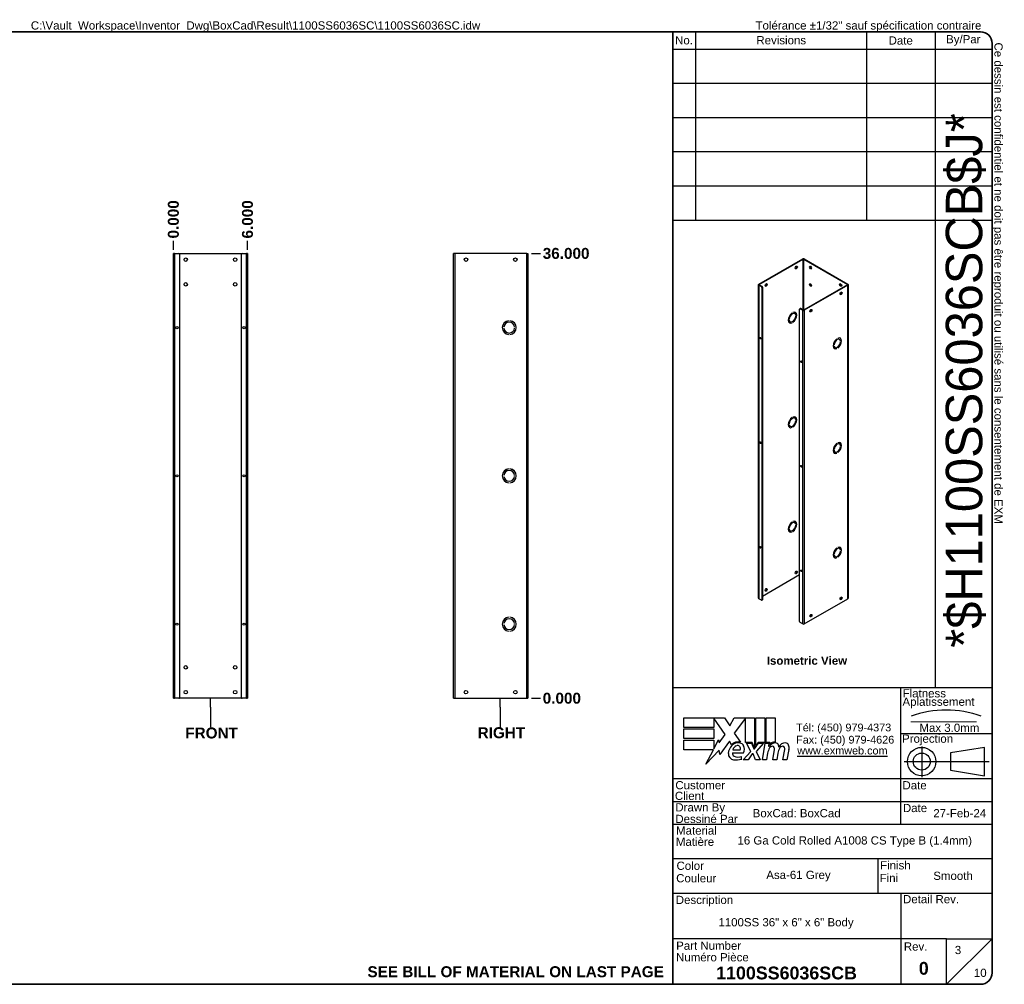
# Model space of a CAD drawing. Header units: inches. Extents: x 2 to 143, y 2 to 93.
# Tile 2 of 2: x 50 to 143, y 2 to 93. Entities that reach past the tile are written whole.
import ezdxf
from ezdxf.enums import TextEntityAlignment as Align

# ---------------------------------------------------------------- set-up
doc = ezdxf.new("R2010")
doc.units = ezdxf.units.IN
doc.header["$LTSCALE"] = 8.561686
doc.header["$MEASUREMENT"] = 0
doc.linetypes.add('CHAIN', pattern=[0.7087, 0.4724, -0.0591, 0.1181, -0.0591])
doc.linetypes.add('DASHED', pattern=[0.2067, 0.1654, -0.0413])
doc.layers.get('0').update_dxf_attribs({"lineweight": 25})
for name, color, linetype, lineweight in [('Centerline(ANSI)', 7, 'Continuous', 25), ('Dimensions(ANSI)', 7, 'Continuous', 25), ('Sketch Geometry(ANSI)', 7, 'Continuous', 25), ('Symbols(ANSI)', 7, 'Continuous', 25), ('Visible Edges(ANSI)', 7, 'Continuous', 25), ('Visible Tangent Edges(ANSI)', 7, 'Continuous', 25)]:
    doc.layers.add(name, color=color, linetype=linetype, lineweight=lineweight)
doc.styles.add('Current-ANSI', font='arial.ttf')
doc.styles.add('Dimension-ANSI', font='arialbd.ttf')
doc.styles.add('Text Style44', font='arialbd.ttf')
doc.styles.add('Text Style83', font='FRE3OF9X.TTF')
doc.dimstyles.new('INCH-ANSI', dxfattribs={"dimscale": 8.561686, "dimtxt": 0.12, "dimasz": 0.098425, "dimexe": 0.04, "dimexo": 0.04, "dimgap": 0.031496, "dimtad": 0, "dimtih": 1, "dimtoh": 1, "dimdec": 3, "dimrnd": 1e-08, "dimzin": 0, "dimdsep": 46, "dimtxsty": 'Dimension-ANSI', "dimcen": 0.09, "dimdle": 0.312, "dimclrd": 179, "dimclre": 179, "dimclrt": 7, "dimadec": 1, "dimazin": 0, "dimtfac": 1, "dimtdec": 3, "dimtofl": 0, "dimtmove": 0, "dimatfit": 3, "dimfxl": 1, "dimtolj": 1, "dimtzin": 4, "dimlwd": 25, "dimlwe": 25, "dimarcsym": 0})
doc.dimstyles.new('INCH-ANSI-VERTICAL', dxfattribs={"dimscale": 8.561686, "dimtxt": 0.12, "dimasz": 0.098425, "dimexe": 0.04, "dimexo": 0.04, "dimgap": 0.031496, "dimtad": 0, "dimtih": 1, "dimtoh": 1, "dimdec": 3, "dimrnd": 1e-08, "dimzin": 0, "dimdsep": 46, "dimtxsty": 'Dimension-ANSI', "dimcen": 0.09, "dimdle": 0.312, "dimclrd": 179, "dimclre": 179, "dimclrt": 7, "dimadec": 1, "dimazin": 0, "dimtfac": 1, "dimtdec": 3, "dimtofl": 0, "dimtmove": 0, "dimatfit": 3, "dimfxl": 1, "dimtolj": 1, "dimtzin": 4, "dimlwd": 25, "dimlwe": 25, "dimarcsym": 0})

# ---------------------------------------------------------------- blocks, each defined once
blk = doc.blocks.new('Title Blocks EXM - ANSI B')
for p, q in [((13.372, 3.063), (13.372, 3.17)), ((13.372, 3.17), (13.818, 3.17)), ((13.824, 2.989), (13.701, 3.168)), ((13.701, 3.168), (13.701, 3.063)), ((13.818, 3.17), (13.877, 3.083)), ((13.877, 3.083), (13.923, 3.17)), ((13.923, 3.17), (14.146, 3.17)), ((14.046, 3.166), (13.924, 3.002)), ((14.046, 2.9), (14.046, 3.166)), ((14.146, 3.17), (14.146, 2.842)), ((14.16, 3.17), (14.259, 3.17)), ((14.16, 2.866), (14.16, 3.17)), ((14.259, 3.17), (14.259, 2.9)), ((14.273, 3.17), (14.372, 3.17)), ((14.273, 2.9), (14.273, 3.17)), ((14.372, 3.17), (14.372, 2.905)), ((13.701, 3.063), (13.372, 3.063)), ((13.372, 3.049), (13.701, 3.049)), ((13.372, 2.942), (13.372, 3.049)), ((13.701, 3.049), (13.701, 2.942)), ((13.701, 2.942), (13.372, 2.942)), ((13.372, 2.82), (13.372, 2.927)), ((13.372, 2.927), (13.701, 2.927)), ((13.701, 2.831), (13.752, 2.929)), ((13.701, 2.927), (13.701, 2.831)), ((13.752, 2.929), (13.758, 2.895)), ((13.758, 2.895), (13.824, 2.989)), ((13.924, 3.002), (13.993, 2.903)), ((13.695, 2.82), (13.372, 2.82)), ((13.612, 2.661), (13.695, 2.82)), ((13.758, 2.815), (13.612, 2.661)), ((13.765, 2.768), (13.758, 2.815)), ((13.87, 2.914), (13.765, 2.768)), ((13.893, 2.876), (13.87, 2.914)), ((13.91, 2.818), (13.99, 2.818)), ((14.121, 2.9), (14.046, 2.9)), ((14.059, 2.891), (14.113, 2.891)), ((14.105, 2.802), (14.059, 2.891)), ((14.113, 2.891), (14.139, 2.83)), ((14.146, 2.842), (14.121, 2.9)), ((14.139, 2.83), (14.146, 2.83)), ((14.146, 2.83), (14.19, 2.891)), ((14.185, 2.9), (14.16, 2.866)), ((14.245, 2.891), (14.164, 2.803)), ((14.259, 2.9), (14.185, 2.9)), ((14.19, 2.891), (14.245, 2.891)), ((14.232, 2.709), (14.264, 2.891)), ((14.264, 2.891), (14.302, 2.891)), ((14.314, 2.9), (14.273, 2.9)), ((14.302, 2.891), (14.299, 2.859)), ((14.299, 2.859), (14.309, 2.859)), ((14.312, 2.88), (14.314, 2.9)), ((14.345, 2.709), (14.365, 2.824)), ((14.457, 2.709), (14.477, 2.824)), ((14.523, 2.823), (14.501, 2.709)), ((13.905, 2.788), (14.027, 2.788)), ((14.005, 2.718), (14.005, 2.748)), ((14.023, 2.709), (14.105, 2.802)), ((14.077, 2.709), (14.023, 2.709)), ((14.122, 2.774), (14.077, 2.709)), ((14.13, 2.774), (14.122, 2.774)), ((14.155, 2.709), (14.13, 2.774)), ((14.209, 2.709), (14.155, 2.709)), ((14.164, 2.803), (14.209, 2.709)), ((14.276, 2.709), (14.232, 2.709)), ((14.289, 2.784), (14.276, 2.709)), ((14.389, 2.709), (14.345, 2.709)), ((14.402, 2.784), (14.389, 2.709)), ((14.501, 2.709), (14.457, 2.709))]:
    blk.add_line(p, q)
for centre, radius, start, end in [((13.991, 2.772), 0.133, 134.1684, 176.5646), ((13.968, 2.796), 0.11, 77.079, 133.1785), ((13.968, 2.796), 0.0996, 80.4085, 134.1684), ((13.965, 2.811), 0.056, 109.3797, 172.9975), ((13.959, 2.83), 0.0365, 51.1652, 109.3797), ((13.962, 2.833), 0.0318, 331.4547, 51.1652), ((13.981, 2.843), 0.0507, 23.8445, 85.0802), ((13.941, 2.826), 0.094, 336.1555, 23.8445), ((14.442, 2.757), 0.155, 147.5992, 170), ((14.376, 2.816), 0.08, 89.4776, 147.4114), ((14.346, 2.818), 0.042, 96.03, 147.5992), ((14.37, 2.825), 0.08, 88.7952, 136.5849), ((14.344, 2.839), 0.02, 23.5571, 96.03), ((14.325, 2.831), 0.041, 350, 23.5571), ((14.377, 2.862), 0.0338, 16.9928, 89.4776), ((14.555, 2.759), 0.155, 148.5584, 170.8257), ((14.317, 2.844), 0.096, 3.6169, 16.9928), ((14.486, 2.814), 0.0819, 89.6788, 153.9508), ((14.458, 2.818), 0.042, 96.1027, 147.6083), ((14.456, 2.839), 0.02, 23.5487, 96.1027), ((14.437, 2.831), 0.041, 349.9922, 23.5487), ((14.487, 2.861), 0.035, 18.4748, 89.6788), ((14.429, 2.842), 0.096, 349, 18.4748), ((13.925, 2.776), 0.0658, 176.5646, 261.5605), ((13.936, 2.779), 0.032, 163.5261, 244.6784), ((13.945, 2.911), 0.202, 261.5605, 287.3343), ((13.966, 2.842), 0.102, 244.6784, 292.5609)]:
    blk.add_arc(centre, radius, start, end)
at = {"layer": 'Centerline(ANSI)', "linetype": 'DASHED', "lineweight": 18, "ltscale": 0.507983}
blk.add_line((15.861, 3.128), (16.632, 3.128), dxfattribs=at)
at = {"layer": 'Centerline(ANSI)', "linetype": 'CHAIN', "ltscale": 0.185148}
blk.add_line((15.979, 2.855), (15.979, 2.521), dxfattribs=at)
at = {"layer": 'Centerline(ANSI)', "linetype": 'CHAIN', "ltscale": 0.437897}
blk.add_line((15.786, 2.691), (16.717, 2.691), dxfattribs=at)
at = {"layer": 'Sketch Geometry(ANSI)'}
for p, q in [((13.25, 10.687), (16.625, 10.687)), ((13.5, 10.687), (13.5, 8.625)), ((15.375, 10.687), (15.375, 8.625)), ((16.125, 10.687), (16.125, 3.5)), ((13.25, 10.5), (16.75, 10.5)), ((16.75, 10.562), (16.75, 0.375)), ((13.25, 10.125), (16.75, 10.125)), ((13.25, 9.75), (16.75, 9.75)), ((16.75, 9.375), (13.25, 9.375)), ((13.25, 9), (16.75, 9)), ((16.75, 9), (16.75, 8.625)), ((13.25, 8.625), (16.75, 8.625)), ((16.75, 3.5), (13.25, 3.5)), ((15.75, 2), (15.75, 3.5)), ((15.75, 3), (16.75, 3)), ((16.669, 2.847), (16.294, 2.785)), ((16.669, 2.535), (16.669, 2.847)), ((16.294, 2.785), (16.294, 2.598)), ((16.294, 2.598), (16.669, 2.535)), ((16.75, 2.5), (13.25, 2.5)), ((16.75, 2.25), (13.25, 2.25)), ((16.75, 2), (13.25, 2)), ((13.25, 1.629), (16.75, 1.629)), ((15.499, 1.629), (15.499, 1.25)), ((13.25, 1.25), (16.75, 1.25)), ((15.75, 1.25), (15.75, 0.75)), ((15.75, 0.75), (13.25, 0.75)), ((16.25, 0.75), (15.75, 0.75)), ((15.75, 0.75), (15.75, 0.25)), ((16.25, 0.25), (16.25, 0.75)), ((16.25, 0.75), (16.75, 0.75)), ((16.25, 0.25), (16.75, 0.75)), ((16.625, 0.25), (13.25, 0.25))]:
    blk.add_line(p, q, dxfattribs=at)
at = {"layer": 'Sketch Geometry(ANSI)', "linetype": 'Continuous', "lineweight": 35}
for p, q in [((13.25, 8.625), (13.25, 10.687)), ((13.25, 8.625), (13.25, 3.5)), ((13.25, 0.25), (13.25, 3.5))]:
    blk.add_line(p, q, dxfattribs=at)
at = {"layer": 'Sketch Geometry(ANSI)'}
for radius in [0.156, 0.0935]:
    blk.add_circle((15.979, 2.691), radius, dxfattribs=at)
for centre, radius, start, end in [((16.625, 10.562), 0.125, 0, 90), ((16.247, 2.112), 1.143, 70.2973, 109.7027), ((16.625, 0.375), 0.125, 270, 0)]:
    blk.add_arc(centre, radius, start, end, dxfattribs=at)
at = {"layer": 'Symbols(ANSI)', "color": 7, "char_height": 0.09, "style": 'Current-ANSI'}
for s, insert, width, attachment_point in [('No.', (13.373, 10.595), 0.25039, 5), ('Revisions', (14.439, 10.596), 1.87331, 5), ('Date', (15.749, 10.593), 0.75135, 5), ('By/Par', (16.435, 10.594), 0.62202, 5), ('BoxCad: BoxCad', (14.126, 2.125), 1.62362, 4), ('Date', (15.773, 2.136), 0.26554, 7), ('Rev.', (15.783, 0.618), 0.25854, 7)]:
    blk.add_mtext(s, dxfattribs=dict(at, insert=insert, width=width, attachment_point=attachment_point))
for s, insert, attachment_point in [('\\fArial|b1|i0;{\\H0.0900;Isometric View}', (14.281, 3.842), 1), ('Flatness', (15.77, 3.393), 7), ('Aplatissement', (15.768, 3.275), 7), ('Max 3.0mm', (15.954, 3.015), 7), ('Projection', (15.764, 2.87), 7), ('Customer', (13.278, 2.386), 7), ('Date', (15.768, 2.385), 7), ('Client', (13.273, 2.269), 7), ('Drawn By', (13.278, 2.117), 7), ('Dessiné Par', (13.278, 2.016), 7), ('Material', (13.286, 1.889), 7), ('Matière', (13.284, 1.766), 7), ('Color', (13.291, 1.503), 7), ('Finish', (15.523, 1.508), 7), ('Couleur', (13.287, 1.366), 7), ('Fini', (15.518, 1.37), 7), ('Description', (13.283, 1.103), 7), ('Detail Rev.', (15.774, 1.137), 7), ('Part Number', (13.287, 0.627), 7), ('Numéro Pièce', (13.286, 0.5), 7)]:
    blk.add_mtext(s, dxfattribs=dict(at, insert=insert, attachment_point=attachment_point))
at = {"layer": 'Symbols(ANSI)', "color": 7, "insert": (14.602, 3.107), "char_height": 0.085, "attachment_point": 1, "line_spacing_factor": 0.944221, "style": 'Current-ANSI'}
blk.add_mtext('\\fArial|b0|i0;{\\H0.0850;Tél: (450) 979-4373\\PFax: (450) 979-4626}', dxfattribs=at)
at = {"layer": 'Symbols(ANSI)', "color": 5, "true_color": 0x0000ff, "insert": (14.615, 2.854), "char_height": 0.085, "attachment_point": 1, "style": 'Dimension-ANSI'}
blk.add_mtext('\\fArial|b0|i0;{\\H0.0850;\\Lwww.exmweb.com}', dxfattribs=at)
at = {"layer": 'Symbols(ANSI)', "color": 7, "style": 'Current-ANSI'}
for tag, p in [('REV1', (13.375, 10.313)), ('REV1DATE', (15.75, 10.31)), ('REV1BY', (16.437, 10.313)), ('REV2', (13.373, 9.938)), ('REV2DATE', (15.747, 9.941)), ('REV2BY', (16.437, 9.938)), ('REV3', (13.374, 9.563)), ('REV3DATE', (15.752, 9.563)), ('REV3BY', (16.437, 9.564)), ('REV4', (13.377, 9.188)), ('REV4DATE', (15.752, 9.188)), ('REV4BY', (16.441, 9.188)), ('REV5', (13.373, 8.813)), ('REV5DATE', (15.752, 8.813)), ('REV5BY', (16.438, 8.811)), ('MFG_APPROVED_DATE', (16.393, 2.374)), ('DETAIL_REV', (16.249, 0.926))]:
    blk.add_attdef(tag, text='', height=0.09, dxfattribs=at).set_placement(p, align=Align.MIDDLE_CENTER)
for tag, p in [('REV1DESC', (13.526, 10.31)), ('REV2DESC', (13.525, 9.937)), ('REV3DESC', (13.528, 9.564)), ('REV4DESC', (13.533, 9.19)), ('REV5DESC', (13.532, 8.811)), ('COMPANY', (14.12, 2.375))]:
    blk.add_attdef(tag, text='', height=0.09, dxfattribs=at).set_placement(p, align=Align.MIDDLE_LEFT)
at = {"layer": 'Symbols(ANSI)', "color": 7, "style": 'Text Style83'}
blk.add_attdef('BARCODE_001', (16.643, 3.938), '', height=0.4, rotation=90, dxfattribs=at)
at = {"layer": 'Symbols(ANSI)', "color": 7}
for tag, p, height, style in [('IDW_DATE_001', (16.106, 2.08), 0.09, 'Current-ANSI'), ('MATERIEL_001', (13.959, 1.782), 0.09, 'Current-ANSI'), ('COLOR_001', (14.275, 1.404), 0.09, 'Current-ANSI'), ('FINISH_001', (16.106, 1.394), 0.09, 'Current-ANSI'), ('IDW_DESC_001', (13.75, 0.885), 0.09, 'Current-ANSI'), ('Sheet_Number_001', (16.342, 0.581), 0.09, 'Current-ANSI'), ('IDW_NAME_001', (13.725, 0.304), 0.14, 'Text Style44'), ('IDW_REV_001', (15.947, 0.355), 0.14, 'Text Style44'), ('Number_of_sheets_001', (16.551, 0.331), 0.09, 'Current-ANSI')]:
    blk.add_attdef(tag, p, '', height=height, dxfattribs=dict(at, style=style))
blk = doc.blocks.new('*D10')
at = {"layer": 'Defpoints', "color": 0, "linetype": 'Continuous', "transparency": 16777216}
for p in [(64.624, 71.953), (64.624, 70.754), (64.624, 70.754)]:
    blk.add_point(p, dxfattribs=at)
at = {"layer": 'Dimensions(ANSI)', "color": 179, "linetype": 'Continuous', "lineweight": 25, "true_color": 0x262658, "transparency": 16777216}
blk.add_line((64.624, 71.097), (64.624, 71.953), dxfattribs=at)
at = {"layer": 'Dimensions(ANSI)', "color": 7, "linetype": 'Continuous', "lineweight": 25, "transparency": 16777216, "insert": (64.624, 73.953), "char_height": 1.0274, "attachment_point": 5, "rotation": 90, "style": 'Dimension-ANSI'}
blk.add_mtext('\\A1;0.000', dxfattribs=at)
blk = doc.blocks.new('*D11')
at = {"layer": 'Defpoints', "color": 0, "linetype": 'Continuous', "transparency": 16777216}
for p in [(71.58, 71.953), (64.624, 70.754), (71.58, 70.754)]:
    blk.add_point(p, dxfattribs=at)
at = {"layer": 'Dimensions(ANSI)', "color": 179, "linetype": 'Continuous', "lineweight": 25, "true_color": 0x262658, "transparency": 16777216}
blk.add_line((71.58, 71.097), (71.58, 71.953), dxfattribs=at)
at = {"layer": 'Dimensions(ANSI)', "color": 7, "linetype": 'Continuous', "lineweight": 25, "transparency": 16777216, "insert": (71.58, 73.952), "char_height": 1.0274, "attachment_point": 5, "rotation": 90, "style": 'Dimension-ANSI'}
blk.add_mtext('\\A1;6.000', dxfattribs=at)
blk = doc.blocks.new('*D12')
at = {"layer": 'Defpoints', "color": 0, "linetype": 'Continuous', "transparency": 16777216}
for p in [(97.883, 29.016), (97.883, 29.016), (99.082, 29.016)]:
    blk.add_point(p, dxfattribs=at)
at = {"layer": 'Dimensions(ANSI)', "color": 179, "linetype": 'Continuous', "lineweight": 25, "true_color": 0x262658, "transparency": 16777216}
blk.add_line((98.225, 29.016), (99.082, 29.016), dxfattribs=at)
at = {"layer": 'Dimensions(ANSI)', "color": 7, "linetype": 'Continuous', "lineweight": 25, "transparency": 16777216, "insert": (101.082, 29.016), "char_height": 1.0274, "attachment_point": 5, "style": 'Dimension-ANSI'}
blk.add_mtext('\\A1;0.000', dxfattribs=at)
blk = doc.blocks.new('*D13')
at = {"layer": 'Defpoints', "color": 0, "linetype": 'Continuous', "transparency": 16777216}
for p in [(97.883, 70.754), (99.082, 70.754), (97.883, 29.016)]:
    blk.add_point(p, dxfattribs=at)
at = {"layer": 'Dimensions(ANSI)', "color": 179, "linetype": 'Continuous', "lineweight": 25, "true_color": 0x262658, "transparency": 16777216}
blk.add_line((98.225, 70.754), (99.082, 70.754), dxfattribs=at)
at = {"layer": 'Dimensions(ANSI)', "color": 7, "linetype": 'Continuous', "lineweight": 25, "transparency": 16777216, "insert": (101.484, 70.754), "char_height": 1.0274, "attachment_point": 5, "style": 'Dimension-ANSI'}
blk.add_mtext('\\A1;36.000', dxfattribs=at)
blk = doc.blocks.new('Datum Identifier8')
at = {"layer": 'Symbols(ANSI)', "color": 7, "linetype": 'Continuous', "lineweight": 25}
for p, q in [((7.954, 3.291), (7.954, 3.389)), ((7.954, 3.291), (7.954, 3.256)), ((7.954, 3.256), (7.954, 3.072))]:
    blk.add_line(p, q, dxfattribs=at)
at = {"layer": 'Symbols(ANSI)', "color": 7, "insert": (7.678, 2.947), "char_height": 0.12, "attachment_point": 7, "style": 'Dimension-ANSI'}
blk.add_mtext('FRONT', dxfattribs=at)
blk = doc.blocks.new('Datum Identifier11')
at = {"layer": 'Symbols(ANSI)', "color": 7, "linetype": 'Continuous', "lineweight": 25}
for p, q in [((11.131, 3.291), (11.131, 3.389)), ((11.131, 3.291), (11.131, 3.258)), ((11.131, 3.258), (11.131, 3.074))]:
    blk.add_line(p, q, dxfattribs=at)
at = {"layer": 'Symbols(ANSI)', "color": 7, "insert": (10.883, 2.95), "char_height": 0.12, "attachment_point": 7, "style": 'Dimension-ANSI'}
blk.add_mtext('RIGHT', dxfattribs=at)
blk = doc.blocks.new('Borders 1_EXM - B (Inch)-1100SS6036SCB_merged.idw')
at = {"layer": 'Sketch Geometry(ANSI)', "linetype": 'Continuous', "lineweight": 35}
for p, q in [((16.398, 10.692), (0.523, 10.692)), ((16.523, 0.38), (16.523, 10.567)), ((0.398, 0.255), (16.398, 0.255))]:
    blk.add_line(p, q, dxfattribs=at)
for centre, start, end in [((16.398, 10.567), 0, 90), ((16.398, 0.38), 270, 0)]:
    blk.add_arc(centre, 0.125, start, end, dxfattribs=at)
at = {"layer": 'Symbols(ANSI)', "color": 7, "insert": (13.93, 10.691), "char_height": 0.09, "attachment_point": 7, "style": 'Current-ANSI'}
blk.add_mtext('Tolérance ±1/32" sauf spécification contraire', dxfattribs=at)
at = {"layer": 'Symbols(ANSI)', "color": 7, "insert": (16.522, 10.576), "char_height": 0.09, "attachment_point": 7, "rotation": 270, "style": 'Current-ANSI'}
blk.add_mtext('Ce dessin est confidentiel et ne doit pas être reproduit ou utilisé sans le consentement de EXM', dxfattribs=at)
at = {"layer": 'Symbols(ANSI)', "color": 7, "style": 'Current-ANSI'}
blk.add_attdef('FILENAME_AND_PATH_001', (5.985, 10.718), '', height=0.09, dxfattribs=at)

msp = doc.modelspace()

# ---------------------------------------------------------------- linework, layer by layer
at = {"layer": 'Visible Edges(ANSI)'}
for p, q in [((64.7237, 70.7541), (64.624, 70.7541)), ((64.624, 29.0159), (64.624, 70.7541)), ((64.7237, 70.7541), (65.1341, 70.7541)), ((65.1341, 70.7541), (71.0702, 70.7541)), ((65.2037, 70.6845), (65.2037, 29.0854)), ((71.0007, 29.0854), (71.0007, 70.6845)), ((71.0702, 70.7541), (71.4807, 70.7541)), ((71.5804, 70.7541), (71.4807, 70.7541)), ((71.5804, 70.7541), (71.5804, 29.0159)), ((90.9265, 29.0159), (90.9265, 70.7541)), ((91.0262, 70.7541), (90.9265, 70.7541)), ((97.7832, 70.7541), (91.0262, 70.7541)), ((97.7832, 70.7541), (97.8829, 70.7541)), ((97.8829, 70.7541), (97.8829, 29.0159)), ((119.5751, 67.8631), (123.6962, 70.2363)), ((119.614, 67.8407), (123.7351, 70.2139)), ((123.7789, 70.2139), (127.8999, 67.8407)), ((123.8178, 70.2363), (127.9388, 67.8631)), ((119.55, 38.3964), (119.55, 67.8281)), ((119.5751, 67.7931), (119.8255, 67.649)), ((119.614, 67.8155), (119.8644, 67.6713)), ((119.8679, 67.5755), (119.8679, 38.2419)), ((119.9068, 67.5979), (119.9068, 38.2643)), ((127.8999, 67.8155), (123.7789, 65.4424)), ((127.9388, 67.7931), (123.8178, 65.42)), ((127.964, 67.8281), (127.964, 38.3964)), ((122.6998, 65.1704), (122.6998, 65.1705)), ((122.6998, 65.1705), (122.6998, 65.1704)), ((122.7706, 65.2111), (122.7706, 65.2112)), ((122.9535, 65.1119), (122.9488, 65.1146)), ((123.0159, 65.2202), (123.0105, 65.2232)), ((123.0432, 64.943), (123.0433, 64.9429)), ((123.0433, 64.9429), (123.0432, 64.9429)), ((123.0432, 64.8775), (123.0433, 64.8775)), ((123.4034, 36.2059), (123.4034, 65.5395)), ((123.4548, 65.5894), (123.4159, 65.5671)), ((123.4458, 65.5641), (123.6962, 65.42)), ((123.7351, 65.4424), (123.4847, 65.5865)), ((95.6388, 63.8441), (95.6387, 63.8441)), ((96.0858, 64.4473), (96.0858, 64.4472)), ((96.2018, 64.4472), (96.2018, 64.4473)), ((96.6489, 63.8441), (96.6488, 63.8441)), ((122.4272, 64.5882), (122.4271, 64.5882)), ((122.4272, 64.5882), (122.4271, 64.5881)), ((122.4271, 64.5227), (122.4272, 64.5228)), ((122.4545, 64.2455), (122.4492, 64.2485)), ((122.5169, 64.3538), (122.5122, 64.3565)), ((122.6998, 64.2544), (122.6998, 64.2545)), ((122.6998, 64.2545), (122.6998, 64.2544)), ((122.7706, 64.2951), (122.7706, 64.2952)), ((95.6387, 63.7513), (95.6388, 63.7513)), ((96.0858, 63.1483), (96.0858, 63.1481)), ((96.2018, 63.1481), (96.2018, 63.1483)), ((96.6488, 63.7513), (96.6489, 63.7513)), ((126.6309, 62.1674), (126.631, 62.1674)), ((126.631, 62.1674), (126.6309, 62.1673)), ((126.6309, 62.1019), (126.631, 62.102)), ((126.716, 61.9357), (126.7207, 61.933)), ((126.9035, 62.7497), (126.9036, 62.7497)), ((126.9036, 62.7497), (126.9036, 62.7497)), ((126.9743, 62.7904), (126.9743, 62.7905)), ((127.1525, 62.6938), (127.1572, 62.6911)), ((127.2143, 62.8025), (127.2196, 62.7994)), ((127.2469, 62.5222), (127.247, 62.5221)), ((127.247, 62.5221), (127.2469, 62.5221)), ((127.2469, 62.4567), (127.247, 62.4567)), ((126.653, 61.8277), (126.6583, 61.8247)), ((126.9035, 61.8337), (126.9036, 61.8336)), ((126.9036, 61.8337), (126.9036, 61.8336)), ((126.9743, 61.8744), (126.9743, 61.8744)), ((122.4272, 54.7776), (122.4271, 54.7776)), ((122.4272, 54.7776), (122.4271, 54.7776)), ((122.4271, 54.7122), (122.4272, 54.7122)), ((122.5169, 54.5432), (122.5122, 54.5459)), ((122.6998, 55.3599), (122.6998, 55.3599)), ((122.6998, 55.3599), (122.6998, 55.3599)), ((122.7706, 55.4006), (122.7706, 55.4007)), ((122.9535, 55.3013), (122.9488, 55.304)), ((123.0159, 55.4096), (123.0105, 55.4127)), ((123.0433, 55.1324), (123.0432, 55.1323)), ((123.0432, 55.1324), (123.0433, 55.1324)), ((123.0432, 55.0669), (123.0433, 55.067)), ((122.4545, 54.4349), (122.4492, 54.4379)), ((122.6998, 54.4438), (122.6998, 54.4439)), ((122.6998, 54.4439), (122.6998, 54.4438)), ((122.7706, 54.4846), (122.7706, 54.4846)), ((126.9035, 52.9391), (126.9036, 52.9391)), ((126.9036, 52.9392), (126.9036, 52.9391)), ((126.9743, 52.9798), (126.9743, 52.9799)), ((127.1525, 52.8832), (127.1572, 52.8805)), ((127.2143, 52.9919), (127.2196, 52.9888)), ((127.2469, 52.7116), (127.247, 52.7116)), ((127.247, 52.7116), (127.2469, 52.7115)), ((126.6309, 52.3569), (126.631, 52.3568)), ((126.631, 52.3568), (126.6309, 52.3568)), ((126.6309, 52.2914), (126.631, 52.2914)), ((126.653, 52.0172), (126.6583, 52.0141)), ((126.716, 52.1251), (126.7207, 52.1224)), ((126.9035, 52.0231), (126.9036, 52.0231)), ((126.9036, 52.0231), (126.9036, 52.0231)), ((126.9743, 52.0638), (126.9743, 52.0639)), ((127.2469, 52.6461), (127.247, 52.6462)), ((95.6388, 49.9314), (95.6387, 49.9314)), ((96.0858, 50.5346), (96.0858, 50.5344)), ((96.2018, 50.5344), (96.2018, 50.5346)), ((96.6489, 49.9314), (96.6488, 49.9314)), ((95.6387, 49.8386), (95.6388, 49.8386)), ((96.0858, 49.2355), (96.0858, 49.2354)), ((96.2018, 49.2354), (96.2018, 49.2355)), ((96.6488, 49.8386), (96.6489, 49.8386)), ((122.6998, 45.5494), (122.6998, 45.5493)), ((122.6998, 45.5493), (122.6998, 45.5493)), ((122.7706, 45.59), (122.7706, 45.5901)), ((122.9535, 45.4907), (122.9488, 45.4934)), ((123.0159, 45.5991), (123.0105, 45.6021)), ((123.0433, 45.3218), (123.0432, 45.3218)), ((123.0432, 45.3218), (123.0433, 45.3218)), ((122.4272, 44.967), (122.4271, 44.9671)), ((122.4272, 44.967), (122.4271, 44.967)), ((122.4271, 44.9016), (122.4272, 44.9016)), ((122.4545, 44.6243), (122.4492, 44.6274)), ((122.5169, 44.7326), (122.5122, 44.7353)), ((122.6998, 44.6334), (122.6998, 44.6333)), ((122.6998, 44.6333), (122.6998, 44.6333)), ((122.7706, 44.674), (122.7706, 44.6741)), ((123.0432, 45.2563), (123.0433, 45.2564)), ((126.6309, 42.5463), (126.631, 42.5463)), ((126.631, 42.5463), (126.6309, 42.5462)), ((126.9035, 43.1286), (126.9036, 43.1285)), ((126.9036, 43.1286), (126.9036, 43.1285)), ((126.9743, 43.1692), (126.9743, 43.1693)), ((127.1525, 43.0727), (127.1572, 43.07)), ((127.2143, 43.1813), (127.2196, 43.1783)), ((127.2469, 42.9011), (127.247, 42.901)), ((127.247, 42.901), (127.2469, 42.901)), ((127.2469, 42.8356), (127.247, 42.8356)), ((126.6309, 42.4808), (126.631, 42.4808)), ((126.653, 42.2066), (126.6583, 42.2035)), ((126.716, 42.3146), (126.7207, 42.3119)), ((126.9035, 42.2125), (126.9036, 42.2125)), ((126.9036, 42.2126), (126.9036, 42.2125)), ((126.9743, 42.2532), (126.9743, 42.2533)), ((123.4034, 40.5912), (119.9068, 38.5776)), ((119.8255, 38.2173), (119.5751, 38.3614)), ((119.8943, 38.2367), (119.8554, 38.2143)), ((123.8178, 35.9883), (127.9388, 38.3614)), ((96.0858, 36.6218), (96.0858, 36.6217)), ((96.2018, 36.6217), (96.2018, 36.6218)), ((123.6962, 35.9883), (123.4458, 36.1324)), ((95.6388, 36.0186), (95.6387, 36.0186)), ((95.6387, 35.9259), (95.6388, 35.9259)), ((96.0858, 35.3228), (96.0858, 35.3227)), ((96.2018, 35.3227), (96.2018, 35.3228)), ((96.6489, 36.0186), (96.6488, 36.0186)), ((96.6488, 35.9259), (96.6489, 35.9259)), ((64.624, 29.0159), (64.7237, 29.0159)), ((65.1341, 29.0159), (64.7237, 29.0159)), ((71.0702, 29.0159), (65.1341, 29.0159)), ((71.4807, 29.0159), (71.0702, 29.0159)), ((71.4807, 29.0159), (71.5804, 29.0159)), ((90.9265, 29.0159), (91.0262, 29.0159)), ((91.0262, 29.0159), (97.7832, 29.0159)), ((97.7832, 29.0159), (97.8829, 29.0159))]:
    msp.add_line(p, q, dxfattribs=at)
for centre, radius in [((65.7834, 70.1744), 0.1629), ((70.421, 70.1744), 0.1629), ((92.0859, 70.1744), 0.1629), ((96.7235, 70.1744), 0.1629), ((65.7834, 67.8556), 0.1629), ((70.421, 67.8556), 0.1629), ((64.9544, 63.7977), 0.1026), ((71.2499, 63.7977), 0.1026), ((64.9544, 49.885), 0.1026), ((71.2499, 49.885), 0.1026), ((64.9544, 35.9722), 0.1026), ((71.2499, 35.9722), 0.1026), ((65.7834, 31.9144), 0.1629), ((70.421, 31.9144), 0.1629), ((65.7834, 29.5956), 0.1629), ((70.421, 29.5956), 0.1629), ((92.0859, 29.5956), 0.1629), ((96.7235, 29.5956), 0.1629)]:
    msp.add_circle(centre, radius, dxfattribs=at)
for centre, radius, start, end in [((65.1341, 70.6845), 0.0696, 0, 90), ((71.0702, 70.6845), 0.0696, 90, 180), ((96.1438, 63.7977), 0.6522, 95.099689, 264.900311), ((96.1438, 63.7977), 0.652, 95.100598, 264.899402), ((96.1438, 63.7977), 0.5072, 5.245797, 174.754203), ((96.1438, 63.7977), 0.5071, 5.247, 174.753), ((96.1438, 63.7977), 0.6522, 275.099689, 84.900311), ((96.1438, 63.7977), 0.652, 275.100598, 84.899402), ((96.1438, 63.7977), 0.5072, 185.245797, 354.754203), ((96.1438, 63.7977), 0.5071, 185.247, 354.753), ((96.1438, 49.885), 0.6522, 95.099689, 264.900311), ((96.1438, 49.885), 0.652, 95.100598, 264.899402), ((96.1438, 49.885), 0.5072, 5.245797, 174.754203), ((96.1438, 49.885), 0.5071, 5.247, 174.753), ((96.1438, 49.885), 0.6522, 275.099689, 84.900311), ((96.1438, 49.885), 0.652, 275.100598, 84.899402), ((96.1438, 49.885), 0.5072, 185.245797, 354.754203), ((96.1438, 49.885), 0.5071, 185.247, 354.753), ((96.1438, 35.9722), 0.6522, 95.099689, 264.900311), ((96.1438, 35.9722), 0.652, 95.100598, 264.899402), ((96.1438, 35.9722), 0.5072, 5.245797, 174.754203), ((96.1438, 35.9722), 0.5071, 5.247, 174.753), ((96.1438, 35.9722), 0.6522, 275.099689, 84.900311), ((96.1438, 35.9722), 0.652, 275.100598, 84.899402), ((96.1438, 35.9722), 0.5072, 185.245797, 354.754203), ((96.1438, 35.9722), 0.5071, 185.247, 354.753), ((65.1341, 29.0854), 0.0696, 270, 0), ((71.0702, 29.0854), 0.0696, 180, 270)]:
    msp.add_arc(centre, radius, start, end, dxfattribs=at)
for centre, major_axis, ratio, start_param, end_param in [((123.757, 70.2013), (-0.086, 0), 0.5758617, 3.9269908, 5.4977871), ((123.0499, 69.4553), (-0.0701, -0.1218), 0.5780931, 0.2799105, 2.8616821), ((123.757, 70.2013), (-0.031, 0), 0.5758617, 3.9269908, 5.4977871), ((124.4641, 69.4553), (-0.0701, 0.1218), 0.5780931, 0.2799105, 2.8616821), ((119.636, 67.8281), (-0.086, 0), 0.5758617, 5.4977871, 7.0685835), ((119.636, 67.8281), (-0.031, 0), 0.5758617, 5.4977871, 7.0685835), ((119.8255, 67.5999), (0.0299, -0.052), 0.5780931, 0.7873319, 2.3581282), ((119.8644, 67.6223), (-0.0299, 0.052), 0.5780931, 3.9289245, 5.4997209), ((120.2214, 67.8265), (-0.0701, -0.1218), 0.5780931, 0.2799105, 2.8616821), ((124.4641, 67.8202), (-0.0701, 0.1218), 0.5780931, 0.2799105, 2.8616821), ((127.2925, 67.8265), (-0.0701, 0.1218), 0.5780931, 0.2799105, 2.8616821), ((127.878, 67.8281), (0.031, 0), 0.5758617, 5.4977871, 7.0685835), ((127.878, 67.8281), (0.086, 0), 0.5758617, 5.4977871, 7.0685835), ((127.2536, 67.0345), (-0.0701, -0.1218), 0.5780931, 0.2799105, 2.8616821), ((122.7352, 64.7328), (-0.2807, -0.4875), 0.5780931, 4.0140635, 6.9776434), ((122.7352, 64.7328), (-0.2807, -0.4874), 0.5780931, 4.0140793, 6.9776275), ((122.7352, 64.7328), (0.2183, 0.3791), 0.5780931, 5.5874099, 8.5458897), ((122.7352, 64.7328), (-0.2183, -0.3791), 0.5780931, 5.5874099, 8.5458897), ((122.7352, 64.7328), (0.2183, 0.379), 0.5780931, 5.5874309, 8.5458687), ((122.7352, 64.7328), (-0.2183, -0.379), 0.5780931, 5.5874309, 8.5458687), ((122.7352, 64.7328), (0.2807, 0.4875), 0.5780931, 4.0140635, 6.9776434), ((122.7352, 64.7328), (0.2807, 0.4874), 0.5780931, 4.0140793, 6.9776275), ((123.4458, 65.5151), (-0.0299, 0.052), 0.5780931, 5.4997209, 7.0705172), ((123.4847, 65.5375), (-0.0299, 0.052), 0.5780931, 5.4997209, 6.2831853), ((123.757, 65.455), (0.086, 0), 0.5758617, 3.9269908, 5.4977871), ((123.757, 65.455), (-0.031, 0), 0.5758617, 0.7853982, 2.3561945), ((124.4252, 65.4058), (-0.0701, -0.1218), 0.5780931, 0.2799105, 2.8616821), ((119.7547, 62.8292), (0.0442, -0.0767), 0.5780931, 3.5956302, 5.8291477), ((126.939, 62.312), (0.2807, 0.4875), 0.5780931, 4.0140635, 6.9776434), ((126.939, 62.312), (0.2807, 0.4874), 0.5780931, 4.0140793, 6.9776275), ((126.939, 62.312), (-0.2807, -0.4875), 0.5780931, 4.0140635, 6.9776434), ((126.939, 62.312), (-0.2807, -0.4874), 0.5780931, 4.0140793, 6.9776275), ((126.939, 62.312), (0.2183, 0.3791), 0.5780931, 5.5874099, 8.5458897), ((126.939, 62.312), (-0.2183, -0.3791), 0.5780931, 5.5874099, 8.5458897), ((126.939, 62.312), (0.2183, 0.379), 0.5780931, 5.5874309, 8.5458687), ((126.939, 62.312), (-0.2183, -0.379), 0.5780931, 5.5874309, 8.5458687), ((123.5943, 60.6181), (0.0442, -0.0767), 0.5780931, 3.5956302, 5.8291477), ((122.7352, 54.9223), (0.2807, 0.4875), 0.5780931, 4.0140635, 6.9776434), ((122.7352, 54.9223), (0.2807, 0.4874), 0.5780931, 4.0140793, 6.9776275), ((122.7352, 54.9223), (-0.2807, -0.4874), 0.5780931, 4.0140793, 6.9776275), ((122.7352, 54.9223), (-0.2807, -0.4875), 0.5780931, 4.0140635, 6.9776434), ((122.7352, 54.9223), (0.2183, 0.3791), 0.5780931, 5.5874099, 8.5458897), ((122.7352, 54.9223), (-0.2183, -0.3791), 0.5780931, 5.5874099, 8.5458897), ((122.7352, 54.9223), (0.2183, 0.379), 0.5780931, 5.5874309, 8.5458687), ((122.7352, 54.9223), (-0.2183, -0.379), 0.5780931, 5.5874309, 8.5458687), ((119.7547, 53.0186), (0.0442, -0.0767), 0.5780931, 3.5956302, 5.8291477), ((126.939, 52.5015), (-0.2807, -0.4875), 0.5780931, 4.0140635, 6.9776434), ((126.939, 52.5015), (-0.2807, -0.4874), 0.5780931, 4.0140793, 6.9776275), ((126.939, 52.5015), (0.2183, 0.3791), 0.5780931, 5.5874099, 8.5458897), ((126.939, 52.5015), (0.2183, 0.379), 0.5780931, 5.5874309, 8.5458687), ((126.939, 52.5015), (0.2807, 0.4875), 0.5780931, 4.0140635, 6.9776434), ((126.939, 52.5015), (0.2807, 0.4874), 0.5780931, 4.0140793, 6.9776275), ((126.939, 52.5015), (-0.2183, -0.3791), 0.5780931, 5.5874099, 8.5458897), ((126.939, 52.5015), (-0.2183, -0.379), 0.5780931, 5.5874309, 8.5458687), ((123.5943, 50.8075), (0.0442, -0.0767), 0.5780931, 3.5956302, 5.8291477), ((122.7352, 45.1117), (-0.2807, -0.4875), 0.5780931, 4.0140635, 6.9776434), ((122.7352, 45.1117), (-0.2807, -0.4874), 0.5780931, 4.0140793, 6.9776275), ((122.7352, 45.1117), (0.2183, 0.3791), 0.5780931, 5.5874099, 8.5458897), ((122.7352, 45.1117), (0.2183, 0.379), 0.5780931, 5.5874309, 8.5458687), ((122.7352, 45.1117), (0.2807, 0.4875), 0.5780931, 4.0140635, 6.9776434), ((122.7352, 45.1117), (0.2807, 0.4874), 0.5780931, 4.0140793, 6.9776275), ((122.7352, 45.1117), (-0.2183, -0.3791), 0.5780931, 5.5874099, 8.5458897), ((122.7352, 45.1117), (-0.2183, -0.379), 0.5780931, 5.5874309, 8.5458687), ((119.7547, 43.2081), (0.0442, -0.0767), 0.5780931, 3.5956302, 5.8291477), ((126.939, 42.6909), (-0.2807, -0.4875), 0.5780931, 4.0140635, 6.9776434), ((126.939, 42.6909), (-0.2807, -0.4874), 0.5780931, 4.0140793, 6.9776275), ((126.939, 42.6909), (0.2183, 0.3791), 0.5780931, 5.5874099, 8.5458897), ((126.939, 42.6909), (-0.2183, -0.3791), 0.5780931, 5.5874099, 8.5458897), ((126.939, 42.6909), (0.2183, 0.379), 0.5780931, 5.5874309, 8.5458687), ((126.939, 42.6909), (-0.2183, -0.379), 0.5780931, 5.5874309, 8.5458687), ((126.939, 42.6909), (0.2807, 0.4875), 0.5780931, 4.0140635, 6.9776434), ((126.939, 42.6909), (0.2807, 0.4874), 0.5780931, 4.0140793, 6.9776275), ((123.0499, 40.8412), (-0.0701, -0.1218), 0.5780931, 0.2799105, 2.8616821), ((123.5943, 40.997), (0.0442, -0.0767), 0.5780931, 3.5956302, 5.8291477), ((120.2214, 39.2124), (-0.0701, -0.1218), 0.5780931, 0.2799105, 2.8616821), ((119.636, 38.3964), (-0.086, 0), 0.5758617, 0, 0.7853982), ((119.8255, 38.2663), (0.0299, -0.052), 0.5780931, 5.4997209, 7.0705172), ((119.8644, 38.2887), (0.0299, -0.052), 0.5780931, 0, 0.7873319), ((127.2536, 38.4204), (-0.0701, -0.1218), 0.5780931, 0.2799105, 2.8616821), ((127.878, 38.3964), (0.086, 0), 0.5758617, 5.4977871, 6.2831853), ((123.4458, 36.1815), (-0.0299, 0.052), 0.5780931, 0.7873319, 2.3581282), ((124.4252, 36.7916), (-0.0701, -0.1218), 0.5780931, 0.2799105, 2.8616821), ((123.757, 36.0233), (-0.086, 0), 0.5758617, 0.7853982, 2.3561945)]:
    msp.add_ellipse(centre, major_axis=major_axis, ratio=ratio, start_param=start_param, end_param=end_param, dxfattribs=at)
for centre, major_axis in [((123.0888, 69.4329), (0.0701, 0.1218)), ((124.4252, 69.4329), (-0.0701, 0.1218)), ((120.2603, 67.8041), (0.0701, 0.1218)), ((124.4252, 67.7978), (-0.0701, 0.1218)), ((127.2536, 67.8041), (-0.0701, 0.1218)), ((127.2925, 67.0122), (0.0701, 0.1218)), ((124.4641, 65.3834), (0.0701, 0.1218)), ((119.7159, 62.8068), (-0.0442, 0.0767)), ((123.5554, 60.5957), (-0.0442, 0.0767)), ((119.7159, 52.9962), (-0.0442, 0.0767)), ((123.5554, 50.7851), (-0.0442, 0.0767)), ((119.7159, 43.1857), (-0.0442, 0.0767)), ((123.0888, 40.8188), (-0.0701, -0.1218)), ((123.5554, 40.9746), (-0.0442, 0.0767)), ((120.2603, 39.19), (-0.0701, -0.1218)), ((127.2925, 38.398), (-0.0701, -0.1218)), ((124.4641, 36.7692), (-0.0701, -0.1218))]:
    msp.add_ellipse(centre, major_axis=major_axis, ratio=0.5780931, dxfattribs=at)
at = {"layer": 'Visible Tangent Edges(ANSI)'}
for p, q in [((64.7237, 70.7541), (64.7237, 29.0159)), ((71.4807, 29.0159), (71.4807, 70.7541)), ((91.0262, 70.7541), (91.0262, 29.0159)), ((97.7832, 29.0159), (97.7832, 70.7541)), ((123.7351, 65.4424), (123.7351, 70.2139)), ((123.7789, 70.2139), (123.7789, 65.4424)), ((119.5751, 67.8631), (119.614, 67.8407)), ((119.614, 67.8155), (119.5751, 67.7931)), ((119.5751, 67.7931), (119.5751, 38.3614)), ((119.614, 67.8407), (119.614, 67.8155)), ((119.8644, 67.6713), (119.8255, 67.649)), ((119.8679, 67.5755), (119.9068, 67.5979)), ((127.8999, 67.8155), (127.8999, 67.8407)), ((127.9388, 38.3614), (127.9388, 67.7931)), ((123.4458, 65.5641), (123.4847, 65.5865)), ((123.6962, 65.42), (123.7351, 65.4424)), ((123.6962, 35.9883), (123.6962, 65.42)), ((123.7789, 65.4424), (123.8178, 65.42)), ((123.8178, 65.42), (123.8178, 35.9883)), ((119.9068, 38.2643), (119.8679, 38.2419))]:
    msp.add_line(p, q, dxfattribs=at)

# ---------------------------------------------------------------- block references
at = {"xscale": 8.561686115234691, "yscale": 8.561686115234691, "zscale": 8.561686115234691}
for name, p, values in [('Borders 1_EXM - B (Inch)-1100SS6036SCB_merged.idw', (0, 0), {'FILENAME_AND_PATH_001': 'C:\\Vault_Workspace\\Inventor_Dwg\\BoxCad\\Result\\1100SS6036SC\\1100SS6036SC.idw'}), ('Title Blocks EXM - ANSI B', (-1.9447, 0.0389), {'COLOR_001': 'Asa-61 Grey', 'IDW_DATE_001': '27-Feb-24', 'IDW_REV_001': '0', 'Sheet_Number_001': '3', 'Number_of_sheets_001': '10', 'IDW_DESC_001': '1100SS 36" x 6" x 6" Body', 'IDW_NAME_001': '1100SS6036SCB', 'BARCODE_001': '*$H1100SS6036SCB$J*', 'FINISH_001': 'Smooth', 'MATERIEL_001': '16 Ga Cold Rolled A1008 CS Type B (1.4mm)'})]:
    msp.add_blockref(name, p, dxfattribs=at).add_auto_attribs(values)
at = {"layer": 'Symbols(ANSI)', "xscale": 8.561686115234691, "yscale": 8.561686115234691, "zscale": 8.561686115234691}
for name in ['Datum Identifier8', 'Datum Identifier11']:
    msp.add_blockref(name, (0, 0), dxfattribs=at)

# ---------------------------------------------------------------- texts
at = {"layer": 'Symbols(ANSI)', "color": 7, "insert": (96.7492, 3.3522), "char_height": 1.027402, "width": 27.8354, "attachment_point": 5, "style": 'Dimension-ANSI'}
msp.add_mtext('\\fArial|b1|i0;SEE BILL OF MATERIAL ON LAST PAGE', dxfattribs=at)

# ---------------------------------------------------------------- dimensions: what is measured, and where the dimension line sits
at = {"layer": 'Dimensions(ANSI)', "color": 179, "linetype": 'Continuous', "lineweight": 25, "true_color": 0x262658}
for feature_location, offset, dtype, origin, dimstyle, picture, middle in [((64.6239923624, 70.7540860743), (0, 1.1986360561), 1, (64.6239923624, 70.7540860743), 'INCH-ANSI-VERTICAL', '*D10', (64.6239923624, 73.9527065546)), ((71.5804, 70.7541), (0, 1.1986), 1, (64.624, 70.7541), 'INCH-ANSI-VERTICAL', '*D11', (71.5804, 73.9524)), ((97.8829, 70.7541), (1.1986, 0), 0, (97.8829, 29.0159), 'INCH-ANSI', '*D13', (101.4838, 70.7541)), ((97.8829045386, 29.0158662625), (1.1986360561, 0), 0, (97.8829045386, 29.0158662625), 'INCH-ANSI', '*D12', (101.0815250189, 29.0158662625))]:
    dim = msp.add_ordinate_dim(feature_location=feature_location, offset=offset, dtype=dtype, origin=origin, dimstyle=dimstyle, override={"dimgap": 0.031496, "dimtad": 0, "dimdec": 3, "dimlfac": 0.862519, "dimtol": 0, "dimlim": 0, "dimtp": 0, "dimtm": 0, "dimtdec": 3}, dxfattribs=at)
    dim.commit()
    dim.dimension.update_dxf_attribs({"geometry": picture, "text_midpoint": middle})

doc.saveas('drawing.dxf')
